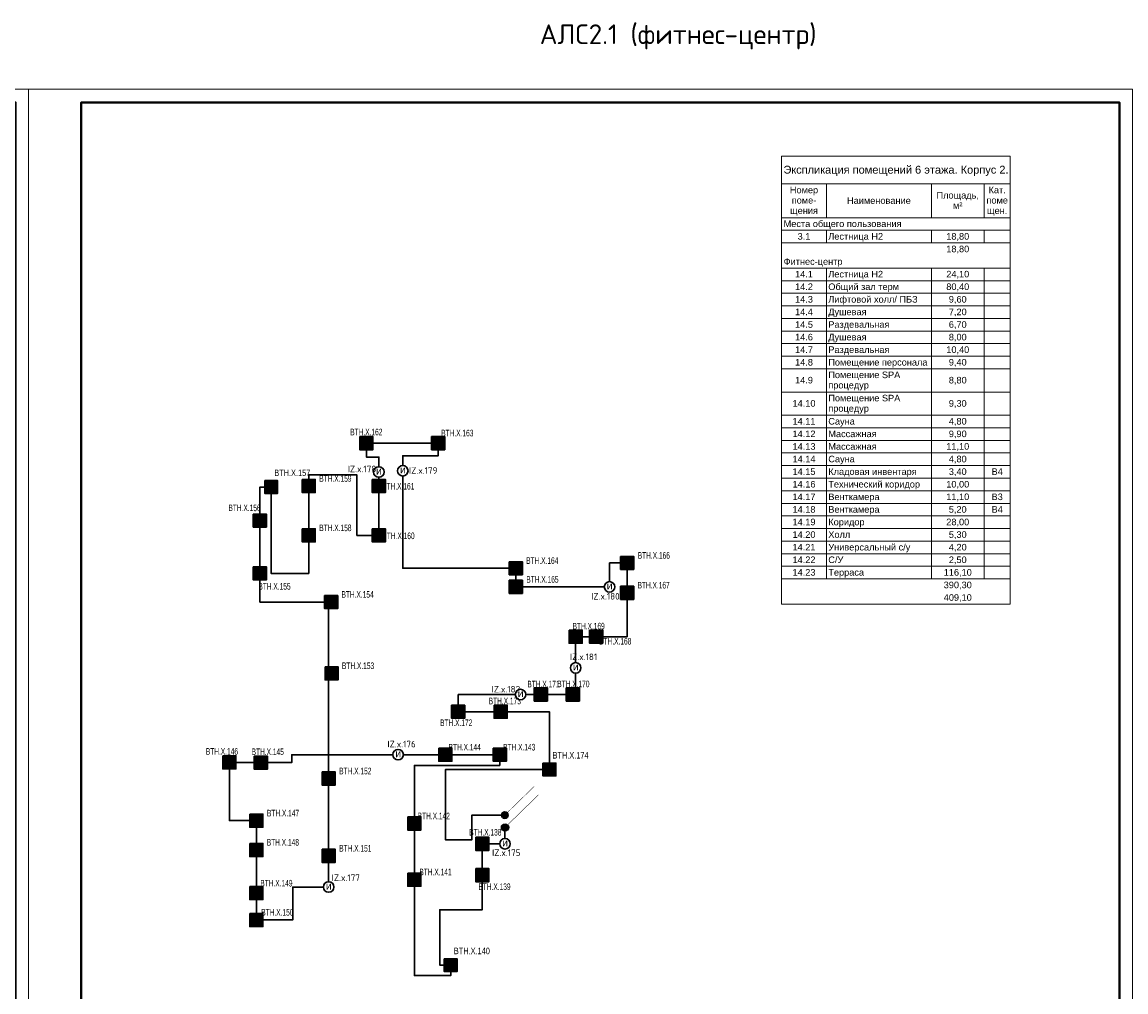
# Model space of a CAD drawing. Header units: millimetres. Extents: x 105028 to 874735, y -568483 to 191941.
# Tile 125 of 135: x 622485 to 664485, y 103375 to 140289. Entities that reach past the tile are written whole.
import ezdxf
from ezdxf.enums import TextEntityAlignment as Align

# ---------------------------------------------------------------- set-up
doc = ezdxf.new("R2010")
doc.units = ezdxf.units.MM
doc.set_wipeout_variables(frame=1)
doc.linetypes.add('CONTINOUS', pattern=[0])
for name, color, linetype, lineweight in [('#СПА_КЛ_АЛС', 1, 'Continuous', 30), ('A-010-M_LINE-T', 7, 'Continuous', 18), ('format-line3', 7, 'Continuous', 13), ('Z-000-P_SCHED', 7, 'Continuous', 20), ('УГО АПС и АПЗ$0$_АПС_Оборудование', 1, 'Continuous', 30), ('УГО АПС и АПЗ$0$СС-011-ПОЖ-СИГНАЛИЗАЦИЯ', 1, 'Continuous', 30)]:
    doc.layers.add(name, color=color, linetype=linetype, lineweight=lineweight)
doc.layers.add('ПС', color=1, linetype='Continuous')
doc.layers.add('формат', color=250, linetype='Continuous')
doc.styles.add('1111', font='ARIALN.TTF')
doc.styles.add('Arial', font='arial.ttf', dxfattribs={"width": 0.9, "height": 700})
doc.styles.add('CP.Text', font='arial.ttf')
doc.styles.add('ISOCPEUR', font='isocpeur.ttf', dxfattribs={"height": 300})
doc.styles.add('УГО АПС и АПЗ$0$Standard', font='arial.ttf')

# ---------------------------------------------------------------- blocks, each defined once
blk = doc.blocks.new('*U56')
for p, q in [((-400, 155), (-415, 155)), ((-415, 90), (-415, 155)), ((-400, 145), (-410, 145)), ((-400, 130), (-410, 130)), ((-400, 110), (-410, 110)), ((-413, 90), (-415, 90)), ((-413, 5), (-413, 90)), ((-400, 90), (-413, 90)), ((-407, 5), (-407, 90)), ((-400, 65), (-413, 65)), ((-400, 30), (-413, 30)), ((-400, 5), (-413, 5))]:
    blk.add_line(p, q)
at = {"color": 0, "lineweight": 0}
blk.add_lwpolyline([(-420, 0), (0, 0), (0, 594), (-420, 594)], close=True, dxfattribs=at)
at = {"lineweight": 40}
blk.add_lwpolyline([(-400, 5), (-5, 5), (-5, 589), (-400, 589)], close=True, dxfattribs=at)
at = {"layer": 'format-line3', "linetype": 'ByBlock'}
for p, q in [((-410, 90), (-410, 155)), ((-405, 90), (-405, 155))]:
    blk.add_line(p, q, dxfattribs=at)
at = {"style": 'Arial', "width": 0.9}
blk.add_text('Формат:', height=2.8, dxfattribs=at).set_placement((-53.97, 1.25))
at = {"char_height": 2.8, "width": 0.2, "attachment_point": 4, "rotation": 90, "line_spacing_factor": 0.857143, "style": 'Arial'}
for s, insert in [('{\\W0.45993; }Согласовано', (-412.58, 90)), ('{\\W0.62543;\\T0.75; \\W1;Взаим. инв. №}', (-410, 66.14)), ('{\\W0.5838;\\T0.8; \\W1;Подп. и дата}', (-410, 39.63)), ('{\\W0.5838;\\T0.8; \\W1;Инв. № подл.}', (-409.77, 7.25))]:
    blk.add_mtext(s, dxfattribs=dict(at, insert=insert))
at = {"style": 'Arial', "width": 0.9, "flags": 8}
blk.add_attdef('FORMAT', (-36.87, 1.26), '', height=2.8, dxfattribs=at)
blk = doc.blocks.new('*U71')
at = {"lineweight": 35, "true_color": 0xffffff}
h = blk.add_hatch(color=7, dxfattribs=at)
h.dxf.hatch_style = 1
h.paths.add_polyline_path([(-250, 250), (-250, -250), (250, -250), (250, 250)])
at = {"color": 1, "linetype": 'ByBlock', "lineweight": -2}
for p, q in [((40, 177), (-83, 0)), ((-83, 0), (83, 0)), ((83, 0), (-31, -164))]:
    blk.add_line(p, q, dxfattribs=at)
at = {"color": 1, "linetype": 'ByBlock', "lineweight": -2, "ltscale": 0.1}
blk.add_lwpolyline([(-250, 250), (250, 250), (250, -250), (-250, -250)], close=True, dxfattribs=at)
at = {"color": 0, "linetype": 'ByBlock', "lineweight": -2, "style": '1111'}
blk.add_attdef('INDEX', (-313, -484), '', height=125, dxfattribs=at)
at = {"color": 0, "linetype": 'ByBlock', "lineweight": -2, "style": '1111', "width": 0.7}
blk.add_attdef('NUM_DEVICE', (-314, -879), '', height=125, dxfattribs=at)
at = {"color": 0, "linetype": 'ByBlock', "lineweight": -2, "style": '1111', "flags": 1}
for tag, p in [('NAME_DEVICE', (-314, -671)), ('NUM_POM', (-331, -1097))]:
    blk.add_attdef(tag, p, '', height=125, dxfattribs=at)
blk = doc.blocks.new('*U63')
at = {"linetype": 'Continuous', "lineweight": -2, "true_color": 0xffffff}
h = blk.add_hatch(color=7, dxfattribs=at)
h.dxf.hatch_style = 1
h.paths.add_polyline_path([(0, 500), (0, 0), (500, 0), (500, 500)])
at = {"color": 1, "linetype": 'Continuous', "lineweight": -2}
blk.add_line((250, 250), (250, 43), dxfattribs=at)
blk.add_lwpolyline([(0, 500), (500, 500), (500, 0), (0, 0)], close=True, dxfattribs=at)
blk.add_arc((250, 417), 167, 186.4495, 353.5853, dxfattribs=at)
at = {"color": 0, "linetype": 'Continuous', "lineweight": -2, "style": '1111', "flags": 1}
for tag, p in [('NAME_DEVICE', (-64, -421)), ('NUM_POM', (-82, -847))]:
    blk.add_attdef(tag, p, '', height=125, dxfattribs=at)
at = {"color": 0, "linetype": 'Continuous', "lineweight": -2, "style": '1111'}
for tag, p in [('INDEX', (-63, -235)), ('NUM_DEVICE', (-64, -630))]:
    blk.add_attdef(tag, p, '', height=125, dxfattribs=at)
blk = doc.blocks.new('*U45')
at = {"ltscale": 100}
h = blk.add_hatch(color=256, dxfattribs=at)
h.dxf.hatch_style = 1
h.paths.add_polyline_path([(-35, 0, 1), (35, 0, 1)])
at = {"lineweight": 30}
blk.add_lwpolyline([(313, 313, 0, 45, 0), (186, 186, 4.5, 4.5, 0), (25, 25, 4.5, 4.5, 0)], format="xyseb", dxfattribs=at)
blk.add_circle((0, 0), 34.8, dxfattribs=at)
blk = doc.blocks.new('*U57')
h = blk.add_hatch(color=256)
edge = h.paths.add_edge_path()
edge.add_arc((0, 0), 38.7, 0, 360)
blk.add_lwpolyline([(0, 0, 0, 50, 0), (141, 141, 5, 5, 0), (348, 348, 5, 5, 0)], format="xyseb")
blk.add_circle((0, 0), 38.7)
blk = doc.blocks.new('УГО АПС и АПЗ$0$A$C0ED213A1')
blk.add_wipeout([(-200, 0), (0, -200), (200, 0), (0, 200)])
blk.add_circle((0, 0), 200)
at = {"layer": 'УГО АПС и АПЗ$0$СС-011-ПОЖ-СИГНАЛИЗАЦИЯ', "color": 1, "style": 'УГО АПС и АПЗ$0$Standard'}
blk.add_text('и', height=286, dxfattribs=at).set_placement((-108, -98))

msp = doc.modelspace()

# ---------------------------------------------------------------- linework, layer by layer
at = {"layer": '#СПА_КЛ_АЛС', "lineweight": 30}
msp.add_lwpolyline([(640858, 109497), (640858, 109013), (639995, 109013), (639995, 106501), (638378, 106501), (638378, 104395), (638794, 104393), (638794, 103995), (637412, 103995), (637412, 111995), (640662, 111995), (640662, 112405), (632745, 112405), (632745, 112103), (630371, 112112), (630371, 109896), (631399, 109896), (631399, 106115), (632783, 106115), (632783, 107368), (634150, 107368), (634150, 118213), (631533, 118213), (631533, 122592), (631961, 122592), (631961, 119307), (633392, 119307), (633392, 123054), (635228, 123054), (635228, 120753), (636059, 120753), (636059, 123730), (635585, 123730), (635585, 124261), (638319, 124261), (638319, 123780), (636970, 123780), (636970, 119501), (641269, 119501), (641269, 118791), (644838, 118791), (644838, 119704), (645507, 119704), (645507, 116895), (643548, 116895), (643548, 114695), (639078, 114695), (639078, 114039), (642549, 114039), (642549, 111840), (638591, 111840), (638591, 109165), (639602, 109165), (639602, 110107), (640725, 110107)], dxfattribs=at)
at = {"layer": 'A-010-M_LINE-T'}
for p, q in [((651386, 135188), (651386, 134130)), ((660086, 135188), (651386, 135188)), ((660086, 134130), (660086, 135188)), ((651386, 134130), (651386, 118138)), ((651386, 134130), (660086, 134130)), ((653086, 134130), (653086, 132842)), ((657086, 134130), (657086, 132842)), ((659086, 134130), (659086, 132842)), ((660086, 134130), (660086, 118138)), ((653086, 132842), (651386, 132842)), ((657086, 132842), (653086, 132842)), ((659086, 132842), (657086, 132842)), ((660086, 132842), (659086, 132842)), ((653086, 132363), (651386, 132363)), ((657086, 132363), (653086, 132363)), ((653086, 132363), (653086, 131884)), ((659086, 132363), (657086, 132363)), ((657086, 132363), (657086, 131884)), ((660086, 132363), (659086, 132363)), ((659086, 132363), (659086, 131884)), ((653086, 131884), (651386, 131884)), ((657086, 131884), (653086, 131884)), ((659086, 131884), (657086, 131884)), ((660086, 131884), (659086, 131884)), ((653086, 130926), (651386, 130926)), ((657086, 130926), (653086, 130926)), ((653086, 130926), (653086, 130446)), ((659086, 130926), (657086, 130926)), ((657086, 130926), (657086, 130446)), ((660086, 130926), (659086, 130926)), ((659086, 130926), (659086, 130446)), ((653086, 130446), (651386, 130446)), ((657086, 130446), (653086, 130446)), ((653086, 130446), (653086, 129967)), ((659086, 130446), (657086, 130446)), ((657086, 130446), (657086, 129967)), ((660086, 130446), (659086, 130446)), ((659086, 130446), (659086, 129967)), ((653086, 129967), (651386, 129967)), ((657086, 129967), (653086, 129967)), ((653086, 129967), (653086, 129488)), ((659086, 129967), (657086, 129967)), ((657086, 129967), (657086, 129488)), ((660086, 129967), (659086, 129967)), ((659086, 129967), (659086, 129488)), ((653086, 129488), (651386, 129488)), ((657086, 129488), (653086, 129488)), ((653086, 129488), (653086, 129009)), ((659086, 129488), (657086, 129488)), ((657086, 129488), (657086, 129009)), ((660086, 129488), (659086, 129488)), ((659086, 129488), (659086, 129009)), ((653086, 129009), (651386, 129009)), ((657086, 129009), (653086, 129009)), ((653086, 129009), (653086, 128530)), ((659086, 129009), (657086, 129009)), ((657086, 129009), (657086, 128530)), ((660086, 129009), (659086, 129009)), ((659086, 129009), (659086, 128530)), ((653086, 128530), (651386, 128530)), ((657086, 128530), (653086, 128530)), ((653086, 128530), (653086, 128050)), ((659086, 128530), (657086, 128530)), ((657086, 128530), (657086, 128050)), ((660086, 128530), (659086, 128530)), ((659086, 128530), (659086, 128050)), ((653086, 128050), (651386, 128050)), ((657086, 128050), (653086, 128050)), ((653086, 128050), (653086, 127571)), ((659086, 128050), (657086, 128050)), ((657086, 128050), (657086, 127571)), ((660086, 128050), (659086, 128050)), ((659086, 128050), (659086, 127571)), ((653086, 127571), (651386, 127571)), ((657086, 127571), (653086, 127571)), ((653086, 127571), (653086, 127092)), ((659086, 127571), (657086, 127571)), ((657086, 127571), (657086, 127092)), ((660086, 127571), (659086, 127571)), ((659086, 127571), (659086, 127092)), ((653086, 127092), (651386, 127092)), ((657086, 127092), (653086, 127092)), ((653086, 127092), (653086, 126209)), ((659086, 127092), (657086, 127092)), ((657086, 127092), (657086, 126209)), ((660086, 127092), (659086, 127092)), ((659086, 127092), (659086, 126209)), ((653086, 126209), (651386, 126209)), ((657086, 126209), (653086, 126209)), ((653086, 126209), (653086, 125325)), ((659086, 126209), (657086, 126209)), ((657086, 126209), (657086, 125325)), ((660086, 126209), (659086, 126209)), ((659086, 126209), (659086, 125325)), ((653086, 125325), (651386, 125325)), ((657086, 125325), (653086, 125325)), ((653086, 125325), (653086, 124846)), ((659086, 125325), (657086, 125325)), ((657086, 125325), (657086, 124846)), ((660086, 125325), (659086, 125325)), ((659086, 125325), (659086, 124846)), ((653086, 124846), (651386, 124846)), ((657086, 124846), (653086, 124846)), ((653086, 124846), (653086, 124367)), ((659086, 124846), (657086, 124846)), ((657086, 124846), (657086, 124367)), ((660086, 124846), (659086, 124846)), ((659086, 124846), (659086, 124367)), ((653086, 124367), (651386, 124367)), ((657086, 124367), (653086, 124367)), ((653086, 124367), (653086, 123888)), ((659086, 124367), (657086, 124367)), ((657086, 124367), (657086, 123888)), ((660086, 124367), (659086, 124367)), ((659086, 124367), (659086, 123888)), ((653086, 123888), (651386, 123888)), ((657086, 123888), (653086, 123888)), ((653086, 123888), (653086, 123409)), ((659086, 123888), (657086, 123888)), ((657086, 123888), (657086, 123409)), ((660086, 123888), (659086, 123888)), ((659086, 123888), (659086, 123409)), ((653086, 123409), (651386, 123409)), ((657086, 123409), (653086, 123409)), ((653086, 123409), (653086, 122929)), ((659086, 123409), (657086, 123409)), ((657086, 123409), (657086, 122929)), ((660086, 123409), (659086, 123409)), ((659086, 123409), (659086, 122929)), ((653086, 122929), (651386, 122929)), ((657086, 122929), (653086, 122929)), ((653086, 122929), (653086, 122450)), ((659086, 122929), (657086, 122929)), ((657086, 122929), (657086, 122450)), ((660086, 122929), (659086, 122929)), ((659086, 122929), (659086, 122450)), ((653086, 122450), (651386, 122450)), ((657086, 122450), (653086, 122450)), ((653086, 122450), (653086, 121971)), ((659086, 122450), (657086, 122450)), ((657086, 122450), (657086, 121971)), ((660086, 122450), (659086, 122450)), ((659086, 122450), (659086, 121971)), ((653086, 121971), (651386, 121971)), ((657086, 121971), (653086, 121971)), ((653086, 121971), (653086, 121492)), ((659086, 121971), (657086, 121971)), ((657086, 121971), (657086, 121492)), ((660086, 121971), (659086, 121971)), ((659086, 121971), (659086, 121492)), ((653086, 121492), (651386, 121492)), ((657086, 121492), (653086, 121492)), ((653086, 121492), (653086, 121013)), ((659086, 121492), (657086, 121492)), ((657086, 121492), (657086, 121013)), ((660086, 121492), (659086, 121492)), ((659086, 121492), (659086, 121013)), ((653086, 121013), (651386, 121013)), ((657086, 121013), (653086, 121013)), ((653086, 121013), (653086, 120534)), ((659086, 121013), (657086, 121013)), ((657086, 121013), (657086, 120534)), ((660086, 121013), (659086, 121013)), ((659086, 121013), (659086, 120534)), ((653086, 120534), (651386, 120534)), ((657086, 120534), (653086, 120534)), ((653086, 120534), (653086, 120054)), ((659086, 120534), (657086, 120534)), ((657086, 120534), (657086, 120054)), ((660086, 120534), (659086, 120534)), ((659086, 120534), (659086, 120054)), ((653086, 120054), (651386, 120054)), ((657086, 120054), (653086, 120054)), ((653086, 120054), (653086, 119575)), ((659086, 120054), (657086, 120054)), ((657086, 120054), (657086, 119575)), ((660086, 120054), (659086, 120054)), ((659086, 120054), (659086, 119575)), ((653086, 119575), (651386, 119575)), ((657086, 119575), (653086, 119575)), ((653086, 119575), (653086, 119096)), ((659086, 119575), (657086, 119575)), ((657086, 119575), (657086, 119096)), ((660086, 119575), (659086, 119575)), ((659086, 119575), (659086, 119096)), ((653086, 119096), (651386, 119096)), ((657086, 119096), (653086, 119096)), ((659086, 119096), (657086, 119096)), ((660086, 119096), (659086, 119096)), ((660086, 118138), (651386, 118138))]:
    msp.add_line(p, q, dxfattribs=at)

# ---------------------------------------------------------------- block references
at = {"color": 7, "linetype": 'CONTINOUS', "lineweight": 30, "ltscale": 100}
ref = msp.add_blockref('*U63', (631716, 122347), dxfattribs=dict(at, xscale=0.9799999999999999, yscale=0.9799999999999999, zscale=0.9799999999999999))
ref.add_attrib('NUM_DEVICE', 'BTH.X.157', (632080, 123010), dxfattribs={"color": 0, "linetype": 'Continuous', "lineweight": -2, "ltscale": 100, "height": 245, "style": '1111', "width": 0.8})
ref = msp.add_blockref('*U63', (642304, 111596), dxfattribs=dict(at, xscale=0.9799999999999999, yscale=0.9799999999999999, zscale=0.9799999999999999))
ref.add_attrib('NUM_DEVICE', 'BTH.X.174', (642668, 112259), dxfattribs={"color": 0, "linetype": 'Continuous', "lineweight": -2, "ltscale": 100, "height": 245, "style": '1111', "width": 0.8})
at = {"xscale": 3.600000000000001, "yscale": 3.600000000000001, "zscale": 3.600000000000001, "rotation": 359.2880171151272}
for name, p in [('*U45', (640850, 110106)), ('*U57', (640860, 109637))]:
    msp.add_blockref(name, p, dxfattribs=at)
at = {"color": 7, "linetype": 'CONTINOUS', "lineweight": 30, "ltscale": 100}
ref = msp.add_blockref('*U63', (638549, 104149), dxfattribs=dict(at, xscale=0.9799999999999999, yscale=0.9799999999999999, zscale=0.9799999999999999))
ref.add_attrib('NUM_DEVICE', 'BTH.X.140', (638913, 104812), dxfattribs={"color": 0, "linetype": 'Continuous', "lineweight": -2, "ltscale": 100, "height": 245, "style": '1111', "width": 0.8})
at = {"layer": 'ПС', "color": 7, "linetype": 'CONTINOUS', "lineweight": 30, "ltscale": 100}
ref = msp.add_blockref('*U71', (635585, 124261), dxfattribs=dict(at, xscale=1.000736, yscale=1.000736, zscale=1.000736))
ref.add_attrib('NUM_DEVICE', 'BTH.X.162', dxfattribs={"layer": '0', "color": 0, "linetype": 'ByBlock', "lineweight": -2, "ltscale": 100, "height": 250.2, "style": '1111', "width": 0.7}).set_placement((635583, 124560), align=Align.CENTER)
ref = msp.add_blockref('*U71', (638319, 124261), dxfattribs=dict(at, xscale=1.000736, yscale=1.000736, zscale=1.000736))
ref.add_attrib('NUM_DEVICE', 'BTH.X.163', dxfattribs={"layer": '0', "color": 0, "linetype": 'ByBlock', "lineweight": -2, "ltscale": 100, "height": 250.2, "style": '1111', "width": 0.7}).set_placement((639045, 124521), align=Align.CENTER)
ref = msp.add_blockref('*U71', (633392, 122631), dxfattribs=dict(at, xscale=1.000736, yscale=1.000736, zscale=1.000736))
ref.add_attrib('NUM_DEVICE', 'BTH.X.159', dxfattribs={"layer": '0', "color": 0, "linetype": 'ByBlock', "lineweight": -2, "ltscale": 100, "height": 250.2, "style": '1111', "width": 0.7}).set_placement((634406, 122792), align=Align.CENTER)
ref = msp.add_blockref('*U71', (636059, 122631), dxfattribs=dict(at, xscale=1.000736, yscale=1.000736, zscale=1.000736))
ref.add_attrib('NUM_DEVICE', 'BTH.X.161', dxfattribs={"layer": '0', "color": 0, "linetype": 'ByBlock', "lineweight": -2, "ltscale": 100, "height": 250.2, "style": '1111', "width": 0.7}).set_placement((636797, 122497), align=Align.CENTER)
ref = msp.add_blockref('*U71', (631533, 121315), dxfattribs=dict(at, xscale=1.000736, yscale=1.000736, zscale=1.000736))
ref.add_attrib('NUM_DEVICE', 'BTH.X.156', dxfattribs={"layer": '0', "color": 0, "linetype": 'ByBlock', "lineweight": -2, "ltscale": 100, "height": 250.2, "style": '1111', "width": 0.7}).set_placement((630949, 121675), align=Align.CENTER)
ref = msp.add_blockref('*U71', (633392, 120753), dxfattribs=dict(at, xscale=1.000736, yscale=1.000736, zscale=1.000736))
ref.add_attrib('NUM_DEVICE', 'BTH.X.158', dxfattribs={"layer": '0', "color": 0, "linetype": 'ByBlock', "lineweight": -2, "ltscale": 100, "height": 250.2, "style": '1111', "width": 0.7}).set_placement((634406, 120913), align=Align.CENTER)
ref = msp.add_blockref('*U71', (636059, 120753), dxfattribs=dict(at, xscale=1.000736, yscale=1.000736, zscale=1.000736))
ref.add_attrib('NUM_DEVICE', 'BTH.X.160', dxfattribs={"layer": '0', "color": 0, "linetype": 'ByBlock', "lineweight": -2, "ltscale": 100, "height": 250.2, "style": '1111', "width": 0.7}).set_placement((636808, 120610), align=Align.CENTER)
ref = msp.add_blockref('*U71', (641269, 119501), dxfattribs=dict(at, xscale=1.000736, yscale=1.000736, zscale=1.000736))
ref.add_attrib('NUM_DEVICE', 'BTH.X.164', dxfattribs={"layer": '0', "color": 0, "linetype": 'ByBlock', "lineweight": -2, "ltscale": 100, "height": 250.2, "style": '1111', "width": 0.7}).set_placement((642277, 119668), align=Align.CENTER)
ref = msp.add_blockref('*U71', (645507, 119704), dxfattribs=dict(at, xscale=1.000736, yscale=1.000736, zscale=1.000736))
ref.add_attrib('NUM_DEVICE', 'BTH.X.166', dxfattribs={"layer": '0', "color": 0, "linetype": 'ByBlock', "lineweight": -2, "ltscale": 100, "height": 250.2, "style": '1111', "width": 0.7}).set_placement((646522, 119864), align=Align.CENTER)
ref = msp.add_blockref('*U71', (631533, 119307), dxfattribs=dict(at, xscale=1.000736, yscale=1.000736, zscale=1.000736))
ref.add_attrib('NUM_DEVICE', 'BTH.X.155', dxfattribs={"layer": '0', "color": 0, "linetype": 'ByBlock', "lineweight": -2, "ltscale": 100, "height": 250.2, "style": '1111', "width": 0.7}).set_placement((632090, 118687), align=Align.CENTER)
ref = msp.add_blockref('*U71', (641269, 118791), dxfattribs=dict(at, xscale=1.000736, yscale=1.000736, zscale=1.000736))
ref.add_attrib('NUM_DEVICE', 'BTH.X.165', dxfattribs={"layer": '0', "color": 0, "linetype": 'ByBlock', "lineweight": -2, "ltscale": 100, "height": 250.2, "style": '1111', "width": 0.7}).set_placement((642284, 118952), align=Align.CENTER)
ref = msp.add_blockref('*U71', (645507, 118566), dxfattribs=dict(at, xscale=1.000736, yscale=1.000736, zscale=1.000736))
ref.add_attrib('NUM_DEVICE', 'BTH.X.167', dxfattribs={"layer": '0', "color": 0, "linetype": 'ByBlock', "lineweight": -2, "ltscale": 100, "height": 250.2, "style": '1111', "width": 0.7}).set_placement((646515, 118732), align=Align.CENTER)
ref = msp.add_blockref('*U71', (634243, 118213), dxfattribs=dict(at, xscale=1.000736, yscale=1.000736, zscale=1.000736))
ref.add_attrib('NUM_DEVICE', 'BTH.X.154', dxfattribs={"layer": '0', "color": 0, "linetype": 'ByBlock', "lineweight": -2, "ltscale": 100, "height": 250.2, "style": '1111', "width": 0.7}).set_placement((635251, 118379), align=Align.CENTER)
ref = msp.add_blockref('*U71', (643548, 116895), dxfattribs=dict(at, xscale=1.000736, yscale=1.000736, zscale=1.000736))
ref.add_attrib('NUM_DEVICE', 'BTH.X.169', dxfattribs={"layer": '0', "color": 0, "linetype": 'ByBlock', "lineweight": -2, "ltscale": 100, "height": 250.2, "style": '1111', "width": 0.7}).set_placement((644043, 117173), align=Align.CENTER)
ref = msp.add_blockref('*U71', (644329, 116895), dxfattribs=dict(at, xscale=1.000736, yscale=1.000736, zscale=1.000736))
ref.add_attrib('NUM_DEVICE', 'BTH.X.168', dxfattribs={"layer": '0', "color": 0, "linetype": 'ByBlock', "lineweight": -2, "ltscale": 100, "height": 250.2, "style": '1111', "width": 0.7}).set_placement((645055, 116598), align=Align.CENTER)
ref = msp.add_blockref('*U71', (634261, 115499), dxfattribs=dict(at, xscale=1.000736, yscale=1.000736, zscale=1.000736))
ref.add_attrib('NUM_DEVICE', 'BTH.X.153', dxfattribs={"layer": '0', "color": 0, "linetype": 'ByBlock', "lineweight": -2, "ltscale": 100, "height": 250.2, "style": '1111', "width": 0.7}).set_placement((635268, 115665), align=Align.CENTER)
ref = msp.add_blockref('*U71', (642221, 114695), dxfattribs=dict(at, xscale=1.000736, yscale=1.000736, zscale=1.000736))
ref.add_attrib('NUM_DEVICE', 'BTH.X.171', dxfattribs={"layer": '0', "color": 0, "linetype": 'ByBlock', "lineweight": -2, "ltscale": 100, "height": 250.2, "style": '1111', "width": 0.7}).set_placement((642323, 114967), align=Align.CENTER)
ref = msp.add_blockref('*U71', (643440, 114695), dxfattribs=dict(at, xscale=1.000736, yscale=1.000736, zscale=1.000736))
ref.add_attrib('NUM_DEVICE', 'BTH.X.170', dxfattribs={"layer": '0', "color": 0, "linetype": 'ByBlock', "lineweight": -2, "ltscale": 100, "height": 250.2, "style": '1111', "width": 0.7}).set_placement((643461, 114974), align=Align.CENTER)
ref = msp.add_blockref('*U71', (639078, 114039), dxfattribs=dict(at, xscale=1.000736, yscale=1.000736, zscale=1.000736))
ref.add_attrib('NUM_DEVICE', 'BTH.X.172', dxfattribs={"layer": '0', "color": 0, "linetype": 'ByBlock', "lineweight": -2, "ltscale": 100, "height": 250.2, "style": '1111', "width": 0.7}).set_placement((639003, 113495), align=Align.CENTER)
ref = msp.add_blockref('*U71', (640694, 114039), dxfattribs=dict(at, xscale=1.000736, yscale=1.000736, zscale=1.000736))
ref.add_attrib('NUM_DEVICE', 'BTH.X.173', dxfattribs={"layer": '0', "color": 0, "linetype": 'ByBlock', "lineweight": -2, "ltscale": 100, "height": 250.2, "style": '1111', "width": 0.7}).set_placement((640852, 114325), align=Align.CENTER)
ref = msp.add_blockref('*U71', (630371, 112112), dxfattribs=dict(at, xscale=1.000736, yscale=1.000736, zscale=1.000736))
ref.add_attrib('NUM_DEVICE', 'BTH.X.146', dxfattribs={"layer": '0', "color": 0, "linetype": 'ByBlock', "lineweight": -2, "ltscale": 100, "height": 250.2, "style": '1111', "width": 0.7}).set_placement((630089, 112404), align=Align.CENTER)
ref = msp.add_blockref('*U71', (631567, 112103), dxfattribs=dict(at, xscale=1.000736, yscale=1.000736, zscale=1.000736))
ref.add_attrib('NUM_DEVICE', 'BTH.X.145', dxfattribs={"layer": '0', "color": 0, "linetype": 'ByBlock', "lineweight": -2, "ltscale": 100, "height": 250.2, "style": '1111', "width": 0.7}).set_placement((631832, 112392), align=Align.CENTER)
ref = msp.add_blockref('*U71', (638590, 112405), dxfattribs=dict(at, xscale=1.000736, yscale=1.000736, zscale=1.000736))
ref.add_attrib('NUM_DEVICE', 'BTH.X.144', dxfattribs={"layer": '0', "color": 0, "linetype": 'ByBlock', "lineweight": -2, "ltscale": 100, "height": 250.2, "style": '1111', "width": 0.7}).set_placement((639327, 112566), align=Align.CENTER)
ref = msp.add_blockref('*U71', (640662, 112405), dxfattribs=dict(at, xscale=1.000736, yscale=1.000736, zscale=1.000736))
ref.add_attrib('NUM_DEVICE', 'BTH.X.143', dxfattribs={"layer": '0', "color": 0, "linetype": 'ByBlock', "lineweight": -2, "ltscale": 100, "height": 250.2, "style": '1111', "width": 0.7}).set_placement((641399, 112566), align=Align.CENTER)
ref = msp.add_blockref('*U71', (634150, 111497), dxfattribs=dict(at, xscale=1.000736, yscale=1.000736, zscale=1.000736))
ref.add_attrib('NUM_DEVICE', 'BTH.X.152', dxfattribs={"layer": '0', "color": 0, "linetype": 'ByBlock', "lineweight": -2, "ltscale": 100, "height": 250.2, "style": '1111', "width": 0.7}).set_placement((635164, 111657), align=Align.CENTER)
ref = msp.add_blockref('*U71', (631399, 109896), dxfattribs=dict(at, xscale=1.000736, yscale=1.000736, zscale=1.000736))
ref.add_attrib('NUM_DEVICE', 'BTH.X.147', dxfattribs={"layer": '0', "color": 0, "linetype": 'ByBlock', "lineweight": -2, "ltscale": 100, "height": 250.2, "style": '1111', "width": 0.7}).set_placement((632414, 110056), align=Align.CENTER)
ref = msp.add_blockref('*U71', (637412, 109787), dxfattribs=dict(at, xscale=1.000736, yscale=1.000736, zscale=1.000736))
ref.add_attrib('NUM_DEVICE', 'BTH.X.142', dxfattribs={"layer": '0', "color": 0, "linetype": 'ByBlock', "lineweight": -2, "ltscale": 100, "height": 250.2, "style": '1111', "width": 0.7}).set_placement((638149, 109947), align=Align.CENTER)
ref = msp.add_blockref('*U71', (631399, 108780), dxfattribs=dict(at, xscale=1.000736, yscale=1.000736, zscale=1.000736))
ref.add_attrib('NUM_DEVICE', 'BTH.X.148', dxfattribs={"layer": '0', "color": 0, "linetype": 'ByBlock', "lineweight": -2, "ltscale": 100, "height": 250.2, "style": '1111', "width": 0.7}).set_placement((632407, 108946), align=Align.CENTER)
ref = msp.add_blockref('*U71', (639995, 109013), dxfattribs=dict(at, xscale=1.000736, yscale=1.000736, zscale=1.000736))
ref.add_attrib('NUM_DEVICE', 'BTH.X.138', dxfattribs={"layer": '0', "color": 0, "linetype": 'ByBlock', "lineweight": -2, "ltscale": 100, "height": 250.2, "style": '1111', "width": 0.7}).set_placement((640112, 109328), align=Align.CENTER)
ref = msp.add_blockref('*U71', (634150, 108555), dxfattribs=dict(at, xscale=1.000736, yscale=1.000736, zscale=1.000736))
ref.add_attrib('NUM_DEVICE', 'BTH.X.151', dxfattribs={"layer": '0', "color": 0, "linetype": 'ByBlock', "lineweight": -2, "ltscale": 100, "height": 250.2, "style": '1111', "width": 0.7}).set_placement((635164, 108716), align=Align.CENTER)
ref = msp.add_blockref('*U71', (637412, 107649), dxfattribs=dict(at, xscale=1.000736, yscale=1.000736, zscale=1.000736))
ref.add_attrib('NUM_DEVICE', 'BTH.X.141', dxfattribs={"layer": '0', "color": 0, "linetype": 'ByBlock', "lineweight": -2, "ltscale": 100, "height": 250.2, "style": '1111', "width": 0.7}).set_placement((638215, 107816), align=Align.CENTER)
ref = msp.add_blockref('*U71', (639995, 107821), dxfattribs=dict(at, xscale=1.000736, yscale=1.000736, zscale=1.000736))
ref.add_attrib('NUM_DEVICE', 'BTH.X.139', dxfattribs={"layer": '0', "color": 0, "linetype": 'ByBlock', "lineweight": -2, "ltscale": 100, "height": 250.2, "style": '1111', "width": 0.7}).set_placement((640458, 107256), align=Align.CENTER)
ref = msp.add_blockref('*U71', (631399, 107139), dxfattribs=dict(at, xscale=1.000736, yscale=1.000736, zscale=1.000736))
ref.add_attrib('NUM_DEVICE', 'BTH.X.149', dxfattribs={"layer": '0', "color": 0, "linetype": 'ByBlock', "lineweight": -2, "ltscale": 100, "height": 250.2, "style": '1111', "width": 0.7}).set_placement((632162, 107389), align=Align.CENTER)
ref = msp.add_blockref('*U71', (631399, 106115), dxfattribs=dict(at, xscale=1.000736, yscale=1.000736, zscale=1.000736))
ref.add_attrib('NUM_DEVICE', 'BTH.X.150', dxfattribs={"layer": '0', "color": 0, "linetype": 'ByBlock', "lineweight": -2, "ltscale": 100, "height": 250.2, "style": '1111', "width": 0.7}).set_placement((632198, 106281), align=Align.CENTER)
at = {"layer": 'формат', "xscale": 100, "yscale": 100, "zscale": 100}
for p in [(622735, 78334), (664735, 78334)]:
    msp.add_blockref('*U56', p, dxfattribs=at).add_auto_attribs({'FORMAT': 'А2'})

# ---------------------------------------------------------------- texts
at = {"color": 0, "linetype": 'ByBlock', "lineweight": -2, "insert": (642182, 140202), "char_height": 750, "attachment_point": 1, "style": 'ISOCPEUR'}
msp.add_mtext_dynamic_manual_height_columns('АЛС2.1 (фитнес-центр)', width=16472.84, gutter_width=15, heights=[1969], dxfattribs=at)
at = {"layer": 'Z-000-P_SCHED', "line_spacing_factor": 0.941778, "style": 'CP.Text'}
for s, insert, char_height, width, attachment_point in [('Экспликация помещений 6 этажа. Корпус 2.', (655736, 134820), 300, 10224.68, 2), ('Номер\\Pпоме-\\Pщения', (652236, 134024), 250, 1285.52, 2), ('Кат.\\Pпоме\\Pщен.', (659586, 134024), 250, 979.44, 2), ('Наименование', (655086, 133620), 250, 2895.47, 2), ('Площадь,\\Pм\\fArial|b0|i0|c238|p34|;²', (658086, 133822), 250, 1925.21, 2), ('Места общего пользования', (651461, 132737), 250, 5356.32, 1), ('3.1', (652236, 132258), 250, 581.54, 2), ('Лестница Н2', (653161, 132258), 250, 2485.33, 1), ('18,80', (658086, 132258), 250, 1046.78, 2), ('18,80', (658086, 131779), 250, 1046.78, 2), ('Фитнес-центр', (651461, 131299), 250, 2668.98, 1), ('14.1', (652236, 130820), 250, 814.16, 2), ('Лестница Н2', (653161, 130820), 250, 2485.33, 1), ('24,10', (658086, 130820), 250, 1046.78, 2), ('14.2', (652236, 130341), 250, 814.16, 2), ('Общий зал терм', (653161, 130341), 250, 3210.73, 1), ('80,40', (658086, 130341), 250, 1046.78, 2), ('14.3', (652236, 129862), 250, 814.16, 2), ('Лифтовой холл/ ПБЗ', (653161, 129862), 250, 4052.44, 1), ('9,60', (658086, 129862), 250, 814.16, 2), ('14.4', (652236, 129383), 250, 814.16, 2), ('Душевая', (653161, 129383), 250, 1726.26, 1), ('7,20', (658086, 129383), 250, 814.16, 2), ('14.5', (652236, 128903), 250, 814.16, 2), ('Раздевальная', (653161, 128903), 250, 2776.1, 1), ('6,70', (658086, 128903), 250, 814.16, 2), ('14.6', (652236, 128424), 250, 814.16, 2), ('Душевая', (653161, 128424), 250, 1726.26, 1), ('8,00', (658086, 128424), 250, 814.16, 2), ('14.7', (652236, 127945), 250, 814.16, 2), ('Раздевальная', (653161, 127945), 250, 2776.1, 1), ('10,40', (658086, 127945), 250, 1046.78, 2), ('14.8', (652236, 127466), 250, 814.16, 2), ('Помещение персонала', (653161, 127466), 250, 4508.49, 1), ('9,40', (658086, 127466), 250, 814.16, 2), ('Помещение SPA\\Pпроцедур', (653161, 126987), 250, 3275.01, 1), ('14.9', (652236, 126785), 250, 814.16, 2), ('8,80', (658086, 126785), 250, 814.16, 2), ('Помещение SPA\\Pпроцедур', (653161, 126103), 250, 3275.01, 1), ('14.10', (652236, 125901), 250, 1046.78, 2), ('9,30', (658086, 125901), 250, 814.16, 2), ('14.11', (652236, 125220), 250, 1046.78, 2), ('Сауна', (653161, 125220), 250, 1193.69, 1), ('4,80', (658086, 125220), 250, 814.16, 2), ('14.12', (652236, 124741), 250, 1046.78, 2), ('Массажная', (653161, 124741), 250, 2194.56, 1), ('9,90', (658086, 124741), 250, 814.16, 2), ('14.13', (652236, 124262), 250, 1046.78, 2), ('Массажная', (653161, 124262), 250, 2194.56, 1), ('11,10', (658086, 124262), 250, 1046.78, 2), ('14.14', (652236, 123783), 250, 1046.78, 2), ('Сауна', (653161, 123783), 250, 1193.69, 1), ('4,80', (658086, 123783), 250, 814.16, 2), ('14.15', (652236, 123303), 250, 1046.78, 2), ('Кладовая инвентаря', (653161, 123303), 250, 4012.65, 1), ('3,40', (658086, 123303), 250, 814.16, 2), ('В4', (659586, 123303), 250, 511.15, 2), ('14.16', (652236, 122824), 250, 1046.78, 2), ('Технический коридор', (653161, 122824), 250, 4168.75, 1), ('10,00', (658086, 122824), 250, 1046.78, 2), ('14.17', (652236, 122345), 250, 1046.78, 2), ('Венткамера', (653161, 122345), 250, 2332.29, 1), ('11,10', (658086, 122345), 250, 1046.78, 2), ('В3', (659586, 122345), 250, 511.15, 2), ('14.18', (652236, 121866), 250, 1046.78, 2), ('Венткамера', (653161, 121866), 250, 2332.29, 1), ('5,20', (658086, 121866), 250, 814.16, 2), ('В4', (659586, 121866), 250, 511.15, 2), ('14.19', (652236, 121387), 250, 1046.78, 2), ('Коридор', (653161, 121387), 250, 1646.69, 1), ('28,00', (658086, 121387), 250, 1046.78, 2), ('14.20', (652236, 120907), 250, 1046.78, 2), ('Холл', (653161, 120907), 250, 994.74, 1), ('5,30', (658086, 120907), 250, 814.16, 2), ('14.21', (652236, 120428), 250, 1046.78, 2), ('Универсальный с/у', (653161, 120428), 250, 3712.69, 1), ('4,20', (658086, 120428), 250, 814.16, 2), ('14.22', (652236, 119949), 250, 1046.78, 2), ('С/У', (653161, 119949), 250, 679.49, 1), ('2,50', (658086, 119949), 250, 814.16, 2), ('14.23', (652236, 119470), 250, 1046.78, 2), ('Терраса', (653161, 119470), 250, 1625.26, 1), ('116,10', (658086, 119470), 250, 1279.39, 2), ('390,30', (658086, 118991), 250, 1279.39, 2), ('409,10', (658086, 118512), 250, 1279.39, 2)]:
    msp.add_mtext(s, dxfattribs=dict(at, insert=insert, char_height=char_height, width=width, attachment_point=attachment_point))

# ---------------------------------------------------------------- next in the draw order: block references
at = {"layer": 'УГО АПС и АПЗ$0$_АПС_Оборудование'}
for p in [(636059, 123166), (636970, 123211), (644838, 118792), (643548, 115710), (641451, 114695), (636794, 112406), (640858, 109013), (634150, 107369)]:
    msp.add_blockref('УГО АПС и АПЗ$0$A$C0ED213A1', p, dxfattribs=at)

# ---------------------------------------------------------------- next in the draw order: texts
at = {"color": 0, "linetype": 'ByBlock', "lineweight": -2, "char_height": 250, "attachment_point": 1, "style": 'ISOCPEUR'}
for s, insert in [('IZ.x.178', (634878, 123405)), ('IZ.x.179', (637207, 123347)), ('IZ.x.180', (644140, 118559)), ('IZ.x.181', (643332, 116255)), ('IZ.x.182', (640353, 115023)), ('IZ.x.176', (636387, 112933)), ('IZ.x.175', (640369, 108800)), ('IZ.x.177', (634267, 107847))]:
    msp.add_mtext_dynamic_manual_height_columns(s, width=646.56, gutter_width=15, heights=[0], dxfattribs=dict(at, insert=insert))

doc.saveas('drawing.dxf')
